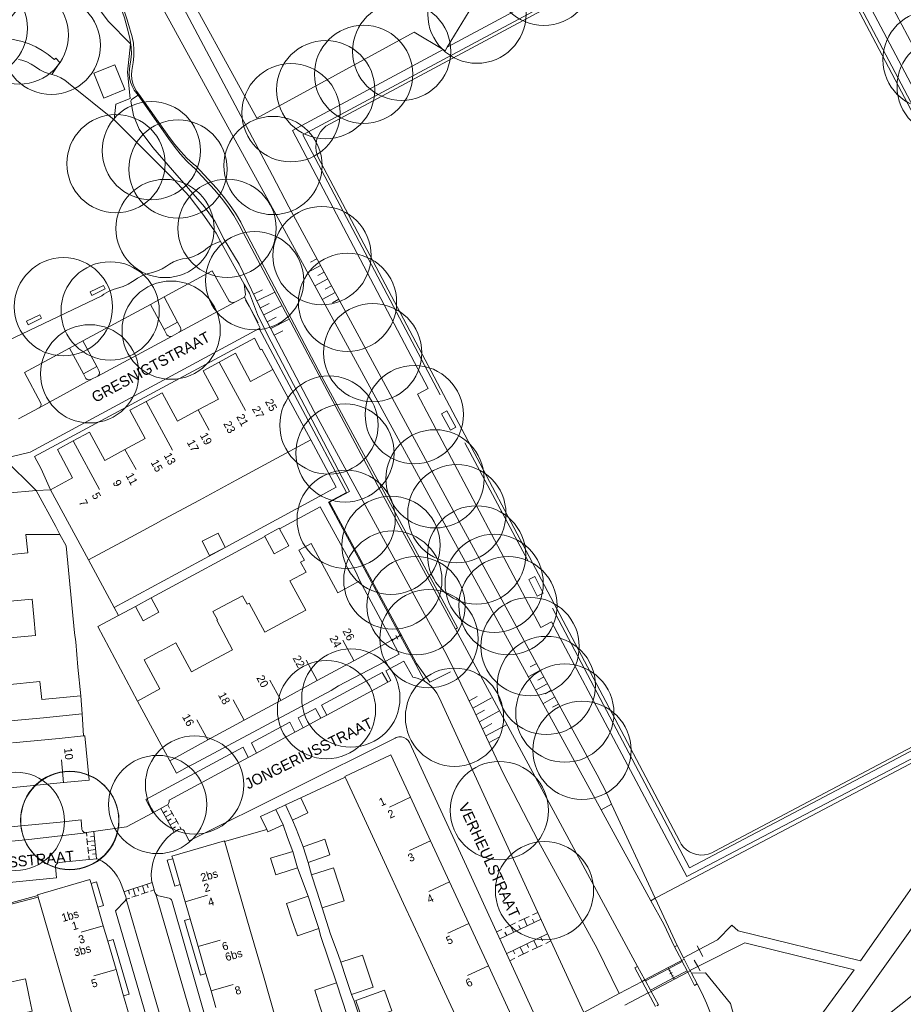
# Model space of a CAD drawing. Header units: metres. Extents: x 134994 to 136506, y 457393 to 459006.
# Tile 62 of 171: x 136046 to 136161, y 457601 to 457729. Entities that reach past the tile are written whole.
import ezdxf
from ezdxf.enums import TextEntityAlignment as Align

# ---------------------------------------------------------------- set-up
doc = ezdxf.new("R2010")
doc.units = ezdxf.units.M
for name, color, linetype, lineweight in [('B-WE-GR-BOOM-S', 250, 'Continuous', 13), ('B-WE-GW_TALUDLIJNEN', 251, 'Continuous', 5), ('B-WE-KG_BEBOUWING', 251, 'Continuous', 20), ('B-WE-KG_BEBOUWING TUSSENMUUR', 251, 'Continuous', 5), ('B-WE-KG_HUISNR', 251, 'Continuous', 5), ('B-WE-KG_ONDERGROND_REST', 251, 'Continuous', 5), ('B-WE-KG_STRAATNAAM', 251, 'Continuous', 5)]:
    doc.layers.add(name, color=color, linetype=linetype, lineweight=lineweight)
doc.styles.add('Styledgn000', font='dgn000.shx')

# ---------------------------------------------------------------- blocks, each defined once
blk = doc.blocks.new('SGR-BOOM_02')
blk.add_circle((0, 0), 6.4)

msp = doc.modelspace()

# ---------------------------------------------------------------- linework, layer by layer
at = {"layer": 'B-WE-GW_TALUDLIJNEN'}
for p, q in [((136060.05, 457726.1), (136060.11, 457726.04)), ((136084.35, 457698.12), (136083.51, 457697.67)), ((136084.83, 457697.24), (136083.14, 457696.33)), ((136085.78, 457695.48), (136084.1, 457694.57)), ((136085.3, 457696.36), (136084.46, 457695.91)), ((136076.1, 457693.51), (136077.26, 457694.08)), ((136086.26, 457694.6), (136085.41, 457694.15)), ((136076.55, 457692.61), (136078.86, 457693.77)), ((136086.73, 457693.72), (136085.05, 457692.81)), ((136087.21, 457692.84), (136086.36, 457692.39)), ((136076.99, 457691.72), (136078.15, 457692.29)), ((136077.44, 457690.82), (136079.75, 457691.97)), ((136077.85, 457689.91), (136079.04, 457690.5)), ((136078.33, 457689.03), (136080.64, 457690.18)), ((136078.78, 457688.14), (136079.93, 457688.71)), ((136112.15, 457644.94), (136112.9, 457645.35)), ((136111.87, 457643.64), (136113.39, 457644.48)), ((136112.84, 457641.89), (136114.36, 457642.73)), ((136113.12, 457643.19), (136113.87, 457643.6)), ((136114.09, 457641.44), (136114.84, 457641.85)), ((136104.2, 457640.51), (136105.21, 457641.07)), ((136104.65, 457639.58), (136107.11, 457640.92)), ((136113.8, 457640.14), (136115.32, 457640.98)), ((136105.07, 457638.71), (136106.17, 457639.32)), ((136105.51, 457637.77), (136108.07, 457639.16)), ((136115.05, 457639.69), (136115.81, 457640.1)), ((136105.92, 457636.89), (136107.12, 457637.56)), ((136106.36, 457635.95), (136109.03, 457637.41)), ((136106.77, 457635.07), (136108.08, 457635.8)), ((136128.42, 457614.8), (136122.74, 457627.05)), ((136131.27, 457608.63), (136128.42, 457614.8))]:
    msp.add_line(p, q, dxfattribs=at)
at = {"layer": 'B-WE-GW_TALUDLIJNEN', "flags": 128}
for points in [[(136060.05, 457726.1), (136057.17, 457729.05), (136054.63, 457732.5), (136051.68, 457737.29), (136050.62, 457739.43)], [(136063.97, 457736.47), (136078.55, 457708.97), (136080.7, 457704.89), (136101.06, 457667.23), (136120.85, 457630.87), (136122.14, 457628.36), (136122.74, 457627.05)], [(136123.73, 457602.39), (136120.85, 457608.26), (136113.23, 457622.17), (136108.62, 457631.11), (136104.94, 457638.99), (136101.26, 457646.45), (136083.99, 457678.22), (136077.85, 457689.91), (136077.4, 457690.81), (136074.24, 457697.4), (136072.28, 457700.64), (136071.07, 457702.99), (136069.7, 457704.88), (136065.56, 457709.65), (136062.97, 457712.6), (136061.19, 457715.01), (136060.47, 457716.79), (136060.12, 457718.64), (136060.2, 457718.84), (136061.05, 457719.42)], [(136138.56, 457590.37), (136139.56, 457596.18), (136138.21, 457601.09), (136134.98, 457605.06), (136133.13, 457605.05)]]:
    msp.add_lwpolyline(points, dxfattribs=at)
at = {"layer": 'B-WE-KG_BEBOUWING', "flags": 128}
for points in [[(136096.99, 457758.6), (136096.55, 457759.45), (136091.54, 457756.89), (136093.87, 457752.4), (136088.93, 457749.7), (136089.02, 457749.54), (136065.44, 457736.64), (136076.51, 457716.41), (136097.04, 457727.64), (136100.78, 457725.36), (136101.05, 457725.2), (136101.33, 457725.66), (136108.48, 457737.43), (136108.13, 457737.63), (136105.04, 457739.38), (136105.17, 457739.72), (136103.49, 457742.93), (136104.48, 457744.56), (136105.08, 457745.55), (136103.15, 457746.72), (136097.71, 457757.22)], [(136083.58, 457674.54), (136078.62, 457683.69), (136075.72, 457682.12), (136073.73, 457685.79), (136071.61, 457684.65), (136069.52, 457683.52), (136071.51, 457679.84), (136068.88, 457678.41), (136066.21, 457676.97), (136064.21, 457680.65), (136062.1, 457679.51), (136060, 457678.38), (136062, 457674.69), (136059.34, 457673.26), (136056.71, 457671.84), (136054.71, 457675.52), (136052.6, 457674.38), (136050.54, 457673.26), (136052.53, 457669.58), (136049.65, 457668.02), (136054.61, 457658.88), (136059.55, 457661.55), (136063.33, 457663.59), (136064.34, 457664.14), (136064.41, 457664.18), (136069.05, 457666.68), (136073.83, 457669.27), (136078.56, 457671.83)], [(136102.46, 457676.19), (136101.28, 457678.32), (136100.57, 457677.92), (136101.75, 457675.79)], [(136077.57, 457661.91), (136077.52, 457661.98), (136079.42, 457663.02), (136079.47, 457662.94), (136080.7, 457660.69), (136078.8, 457659.66)], [(136065.18, 457632.72), (136070.15, 457635.42), (136074.87, 457637.98), (136079.65, 457640.58), (136084.38, 457643.15), (136089.17, 457645.75), (136094.1, 457648.44), (136089.94, 457656.13), (136087.08, 457654.59), (136085.04, 457658.35), (136083.6, 457661.02), (136082.01, 457660.16), (136082.72, 457658.86), (136082.23, 457658.59), (136082.94, 457657.29), (136080.83, 457656.15), (136082.9, 457652.33), (136080.21, 457650.88), (136077.55, 457649.45), (136075.51, 457653.23), (136075.25, 457653.09), (136074.65, 457654.2), (136072.82, 457653.24), (136070.8, 457652.17), (136071.39, 457651.06), (136071.3, 457651.01), (136073.36, 457647.18), (136070.68, 457645.74), (136068.03, 457644.31), (136065.99, 457648.09), (136064.07, 457647.05), (136063.92, 457646.97), (136061.83, 457645.84), (136063.87, 457642.06), (136060.97, 457640.49)], [(136113.83, 457654.56), (136112.72, 457656.71), (136111.95, 457656.32), (136113.06, 457654.17)], [(136088.02, 457630.58), (136087.98, 457630.68), (136093.97, 457633.48), (136096.53, 457627.95), (136099.15, 457622.29), (136101.63, 457616.92), (136104.13, 457611.52), (136106.7, 457605.98), (136109.19, 457600.6), (136111.67, 457595.23), (136114.26, 457589.65), (136108.27, 457586.86), (136108.16, 457587.1), (136105.69, 457592.44), (136103.2, 457597.81), (136100.71, 457603.19), (136098.15, 457608.72), (136095.64, 457614.13), (136093.16, 457619.49), (136090.54, 457625.15), (136088.1, 457630.4)], [(136082.24, 457627.9), (136083.18, 457625.92), (136081.19, 457624.97), (136080.25, 457626.96)], [(136077.81, 457623.75), (136077.96, 457623.44), (136079.95, 457624.38), (136079.01, 457626.37), (136077.02, 457625.43)], [(136082.55, 457621.48), (136082.84, 457621.6), (136085.38, 457622.49), (136086.04, 457620.46), (136083.21, 457619.47)], [(136081.22, 457620.87), (136078.3, 457620.02), (136078.99, 457617.86), (136079.39, 457617.98), (136081.83, 457618.76)], [(136087.2, 457616.62), (136086.5, 457618.76), (136083.65, 457617.84), (136084.34, 457615.7), (136085.03, 457613.56), (136087.9, 457614.47)], [(136081.1, 457612), (136081.81, 457609.89), (136084.62, 457610.87), (136083.91, 457612.95), (136083.2, 457615.05), (136080.39, 457614.1)], [(136088.16, 457604.36), (136088.85, 457602.24), (136091.68, 457603.2), (136090.98, 457605.29), (136090.28, 457607.39), (136087.46, 457606.48)], [(136044.02, 457601.6), (136044.46, 457599.5), (136047.28, 457600.07), (136046.84, 457602.19), (136046.4, 457604.3), (136043.58, 457603.69)], [(136084.75, 457600.72), (136084.06, 457602.84), (136086.91, 457603.77), (136087.6, 457601.65), (136088.29, 457599.54), (136085.44, 457598.61)]]:
    msp.add_lwpolyline(points, close=True, dxfattribs=at)
for points in [[(136055.31, 457722.27), (136058.04, 457723.38), (136059.34, 457720.15), (136056.61, 457719.04), (136055.31, 457722.27)], [(136043.9, 457667.59), (136047.76, 457667.94), (136050.33, 457663.25), (136050.85, 457662.19), (136046.42, 457662.2), (136046.68, 457659.79), (136042.35, 457659.38)], [(136072.42, 457660.51), (136070.34, 457659.45), (136069.4, 457661.32), (136071.48, 457662.37), (136072.42, 457660.51)], [(136042.93, 457653.36), (136047.24, 457653.77), (136047.46, 457651.46), (136047.69, 457649.05), (136043.39, 457648.64)], [(136043.97, 457642.62), (136048.26, 457643.04), (136048.5, 457640.68), (136053.58, 457641.19), (136053.79, 457638.83), (136053.78, 457638.83), (136048.73, 457638.32), (136044.43, 457637.9)], [(136044.7, 457635.03), (136050.78, 457635.63), (136053.96, 457635.95), (136054.11, 457635.96), (136054.69, 457630.18), (136051.36, 457629.86), (136036.54, 457628.41)], [(136071.18, 457600.57), (136070.56, 457602.73), (136069.9, 457604.99), (136068.89, 457608.49), (136067.83, 457612.13), (136067.2, 457614.34), (136066.55, 457616.57), (136065.57, 457619.95), (136065.47, 457620.3), (136072.3, 457622.28), (136072.33, 457622.17), (136072.39, 457621.98), (136074.02, 457616.32), (136075.71, 457610.47), (136077.38, 457604.7), (136079.06, 457598.88)], [(136059.91, 457599.55), (136059.17, 457602.08), (136058.18, 457605.5), (136057.11, 457609.2), (136056.52, 457611.22), (136055.82, 457613.65), (136054.93, 457616.72), (136054.78, 457617.22), (136047.95, 457615.25), (136047.98, 457615.14), (136048.04, 457614.95), (136049.69, 457609.24), (136051.34, 457603.53), (136053.07, 457597.57)], [(136089.4, 457601.48), (136090.35, 457598.81), (136094.12, 457600.13), (136093.17, 457602.83), (136089.4, 457601.48)]]:
    msp.add_lwpolyline(points, dxfattribs=at)
at = {"layer": 'B-WE-KG_BEBOUWING'}
msp.add_lwpolyline([(136062.76, 457653.93), (136060.72, 457652.81), (136061.74, 457650.94), (136063.78, 457652.06)], close=True, dxfattribs=at)
at = {"layer": 'B-WE-KG_BEBOUWING TUSSENMUUR'}
for p, q in [((136071.61, 457684.65), (136075.04, 457678.33)), ((136062.1, 457679.51), (136065.53, 457673.19)), ((136068.88, 457678.41), (136070.31, 457675.77)), ((136052.6, 457674.38), (136056.02, 457668.06)), ((136059.34, 457673.26), (136060.81, 457670.64)), ((136089.16, 457645.76), (136087.74, 457648.4)), ((136084.38, 457643.16), (136082.95, 457645.8)), ((136079.64, 457640.59), (136078.22, 457643.23)), ((136074.86, 457637.99), (136073.44, 457640.63)), ((136070.15, 457635.42), (136068.73, 457638.06)), ((136051.36, 457629.85), (136051.06, 457632.84)), ((136096.53, 457627.95), (136093.81, 457626.68)), ((136099.15, 457622.29), (136096.43, 457621.02)), ((136101.64, 457616.92), (136098.92, 457615.66)), ((136067.2, 457614.34), (136070.08, 457615.18)), ((136056.52, 457611.22), (136053.64, 457610.39)), ((136104.14, 457611.52), (136101.42, 457610.25)), ((136068.89, 457608.49), (136071.77, 457609.33)), ((136058.18, 457605.5), (136055.3, 457604.67)), ((136106.7, 457605.98), (136103.98, 457604.72)), ((136070.56, 457602.73), (136073.44, 457603.56))]:
    msp.add_line(p, q, dxfattribs=at)
at = {"layer": 'B-WE-KG_ONDERGROND_REST'}
for p, q in [((136060.07, 457726.28), (136060.05, 457726.1)), ((136060.11, 457726.04), (136060.07, 457726.28)), ((136100.78, 457725.36), (136081.17, 457714.84)), ((136071.8, 457700.35), (136074.89, 457694.81)), ((136064.47, 457693.14), (136062.66, 457692.16)), ((136064.47, 457693.14), (136066.21, 457689.84)), ((136074.92, 457693.11), (136073.76, 457692.5)), ((136075.51, 457691.93), (136074.92, 457693.11)), ((136075.05, 457692.77), (136075.51, 457691.93)), ((136062.66, 457692.16), (136053.88, 457687.41)), ((136062.66, 457692.16), (136064.44, 457688.88)), ((136066.42, 457688.53), (136073.76, 457692.5)), ((136075.51, 457691.93), (136076.72, 457689.75)), ((136066.21, 457689.84), (136064.44, 457688.88)), ((136088.22, 457667.66), (136076.84, 457689.02)), ((136065.49, 457688.02), (136055.8, 457682.83)), ((136065.49, 457688.02), (136066.42, 457688.53)), ((136053.88, 457687.41), (136052.13, 457686.47)), ((136052.13, 457686.47), (136053.95, 457683.13)), ((136053.88, 457687.41), (136055.67, 457684.06)), ((136055.67, 457684.06), (136053.95, 457683.13)), ((136054.92, 457682.36), (136055.8, 457682.83)), ((136048.17, 457678.7), (136054.92, 457682.36)), ((136048.17, 457678.7), (136045.5, 457677.26)), ((136111.82, 457658.79), (136103.64, 457674.15)), ((136047.76, 457667.94), (136049.65, 457668.02)), ((136094.16, 457648.44), (136095.33, 457649.13)), ((136095.33, 457649.13), (136095.18, 457649.05)), ((136095.39, 457649.02), (136095.26, 457649.25)), ((136102.39, 457649.87), (136126.13, 457605.89)), ((136094.23, 457648.33), (136094.09, 457648.56)), ((136095.18, 457649.05), (136094.1, 457648.44)), ((136094.1, 457648.44), (136095.18, 457649.05)), ((136094.88, 457648.56), (136094.61, 457649.02)), ((136097.22, 457645.24), (136095.18, 457649.05)), ((136098.41, 457643.03), (136097.22, 457645.24)), ((136093.57, 457642.93), (136085.63, 457638.66)), ((136084.88, 457638.26), (136082.55, 457637)), ((136085.63, 457638.66), (136084.88, 457638.26)), ((136081.48, 457636.42), (136076.46, 457633.72)), ((136082.55, 457637), (136081.48, 457636.42)), ((136075.41, 457633.15), (136076.46, 457633.72)), ((136065.12, 457627.59), (136075.41, 457633.15)), ((136088.02, 457630.58), (136082.24, 457627.9)), ((136064.04, 457626.49), (136065.76, 457623.41)), ((136064.35, 457625.93), (136064.79, 457626.17)), ((136064.91, 457626.97), (136065.15, 457626.54)), ((136065.3, 457626.28), (136065.73, 457625.5)), ((136079.01, 457626.37), (136080.25, 457626.96)), ((136122.74, 457627.05), (136121.39, 457626.3)), ((136121.39, 457626.3), (136127.86, 457614.46)), ((136064.64, 457625.41), (136065.52, 457625.89)), ((136064.93, 457624.89), (136065.37, 457625.13)), ((136065.22, 457624.36), (136066.1, 457624.85)), ((136065.88, 457625.24), (136066.31, 457624.46)), ((136055.66, 457619.93), (136055.31, 457623.49)), ((136065.51, 457623.84), (136065.95, 457624.09)), ((136066.51, 457624.1), (136066.67, 457623.81)), ((136072.33, 457622.17), (136077.81, 457623.75)), ((136046.82, 457622.45), (136037.99, 457621.6)), ((136046.82, 457622.45), (136054.28, 457623.34)), ((136054.36, 457622.89), (136054.32, 457623.35)), ((136054.48, 457621.75), (136054.39, 457622.6)), ((136055.43, 457622.28), (136054.43, 457622.18)), ((136055.37, 457622.84), (136054.87, 457622.79)), ((136054.59, 457620.61), (136054.51, 457621.46)), ((136055.54, 457621.14), (136054.55, 457621.04)), ((136055.48, 457621.71), (136054.99, 457621.66)), ((136054.67, 457619.83), (136054.62, 457620.32)), ((136055.6, 457620.57), (136055.1, 457620.52)), ((136081.83, 457618.76), (136083.2, 457615.05)), ((136083.21, 457619.47), (136083.65, 457617.84)), ((136062.89, 457616.84), (136059.22, 457615.63)), ((136059.79, 457615.82), (136059.95, 457615.35)), ((136060.4, 457616.02), (136060.71, 457615.07)), ((136061, 457616.22), (136061.16, 457615.74)), ((136061.61, 457616.42), (136061.92, 457615.47)), ((136062.21, 457616.62), (136062.37, 457616.14)), ((136063.15, 457615.88), (136062.67, 457615.72)), ((136047.98, 457615.14), (136043.68, 457613.99)), ((136048.04, 457614.95), (136043.71, 457613.79)), ((136059.96, 457614.82), (136059.52, 457614.68)), ((136061.16, 457615.22), (136060.26, 457614.92)), ((136062.37, 457615.62), (136061.47, 457615.32)), ((136127.86, 457614.46), (136128.42, 457614.8)), ((136108.17, 457609.52), (136113.55, 457612.06)), ((136110.65, 457611.8), (136112, 457612.43)), ((136111.75, 457611.21), (136111.33, 457612.11)), ((136112.65, 457611.64), (136112.44, 457612.09)), ((136112.45, 457612.64), (136113.12, 457612.96)), ((136107.74, 457610.42), (136108.42, 457610.74)), ((136108.86, 457610.95), (136110.21, 457611.59)), ((136109.96, 457610.36), (136109.54, 457611.27)), ((136110.86, 457610.79), (136110.64, 457611.24)), ((136109.07, 457609.94), (136108.85, 457610.39)), ((136114.39, 457610.14), (136109.02, 457607.57)), ((136113.5, 457609.71), (136113.72, 457609.26)), ((136110.82, 457608.42), (136111.25, 457607.52)), ((136111.71, 457608.85), (136111.93, 457608.4)), ((136113.71, 457608.7), (136112.37, 457608.06)), ((136112.61, 457609.28), (136113.04, 457608.38)), ((136114.83, 457609.24), (136114.16, 457608.91)), ((136130.95, 457608.47), (136131.27, 457608.63)), ((136131.87, 457606.69), (136130.95, 457608.47)), ((136132.1, 457607.04), (136131.27, 457608.63)), ((136134.16, 457608.11), (136132.1, 457607.04)), ((136133.89, 457608.6), (136134.16, 457608.11)), ((136134.16, 457608.11), (136134.64, 457607.22)), ((136110.13, 457606.99), (136109.46, 457606.66)), ((136109.92, 457607.99), (136110.14, 457607.54)), ((136111.92, 457607.84), (136110.58, 457607.2)), ((136131.87, 457606.69), (136132.19, 457606.85)), ((136132.19, 457606.85), (136132.1, 457607.04)), ((136132.95, 457605.39), (136132.19, 457606.85)), ((136126.13, 457605.89), (136127.07, 457604.17)), ((136127.07, 457604.17), (136130.1, 457605.76)), ((136130.17, 457605.62), (136127.14, 457604.03)), ((136130.1, 457605.76), (136131.87, 457606.69)), ((136130.17, 457605.62), (136130.1, 457605.76)), ((136130.17, 457605.62), (136131.94, 457606.55)), ((136130.17, 457605.62), (136130.82, 457604.41)), ((136131.94, 457606.55), (136131.87, 457606.69)), ((136132.57, 457605.33), (136131.94, 457606.55)), ((136132.95, 457605.39), (136133.95, 457605.89)), ((136133.51, 457606.71), (136133.95, 457605.89)), ((136134.26, 457605.32), (136133.95, 457605.89)), ((136127.89, 457602.65), (136130.91, 457604.24)), ((136130.22, 457605.35), (136130.36, 457605.43)), ((136130.29, 457605.39), (136130.67, 457604.68)), ((136130.34, 457604.96), (136130.63, 457605.11)), ((136130.6, 457604.64), (136130.74, 457604.72)), ((136130.82, 457604.41), (136132.57, 457605.33)), ((136130.82, 457604.41), (136130.84, 457604.36)), ((136130.84, 457604.36), (136130.91, 457604.24)), ((136130.91, 457604.24), (136132.66, 457605.15)), ((136132.66, 457605.15), (136132.57, 457605.33)), ((136132.99, 457605.33), (136132.66, 457605.15)), ((136132.99, 457605.33), (136132.95, 457605.39)), ((136133.01, 457605.28), (136132.99, 457605.33)), ((136133.13, 457605.05), (136133.01, 457605.28)), ((136133.87, 457603.63), (136133.13, 457605.05)), ((136123.73, 457602.39), (136126.7, 457603.97)), ((136126.7, 457603.97), (136127.07, 457604.17)), ((136126.7, 457603.97), (136127.52, 457602.47)), ((136127.07, 457604.17), (136127.14, 457604.03)), ((136127.14, 457604.03), (136127.79, 457602.83)), ((136119.1, 457599.93), (136123.73, 457602.39)), ((136124.48, 457600.87), (136127.52, 457602.47)), ((136127.52, 457602.47), (136127.89, 457602.65)), ((136127.52, 457602.47), (136128.47, 457600.69)), ((136127.89, 457602.65), (136127.79, 457602.83))]:
    msp.add_line(p, q, dxfattribs=at)
at = {"layer": 'B-WE-KG_ONDERGROND_REST', "flags": 128}
for points in [[(136152.96, 457753.61), (136153, 457753.49), (136152.99, 457753.3), (136152.91, 457753.13), (136152.76, 457753.01), (136148.74, 457750.86), (136162.02, 457725.79), (136166.05, 457727.83), (136166.09, 457727.85), (136166.28, 457727.89), (136166.48, 457727.84), (136166.64, 457727.72)], [(136101.33, 457725.66), (136146.43, 457749.86), (136164.08, 457716.51)], [(136163.27, 457715.57), (136145.98, 457748.32), (136082.5, 457714.25), (136100.41, 457680.37)], [(136084.47, 457711.39), (136084.37, 457711.65), (136084.25, 457712.15), (136084.21, 457712.67), (136084.24, 457713.19), (136084.36, 457713.7), (136084.55, 457714.19), (136084.82, 457714.64), (136085.15, 457715.04), (136085.53, 457715.39), (136142.99, 457746.2), (136143.21, 457746.3), (136143.7, 457746.46), (136144.2, 457746.55), (136144.71, 457746.55), (136145.21, 457746.47), (136145.7, 457746.32), (136146.16, 457746.09), (136146.57, 457745.79), (136146.94, 457745.43), (136147.24, 457745.02), (136194.38, 457655.68)], [(136121.39, 457626.3), (136098.95, 457667.31), (136079.05, 457703.84), (136061.81, 457735.29)], [(136058.42, 457731.7), (136058.75, 457730.97), (136058.8, 457730.83), (136059.27, 457729.52), (136059.65, 457728.19), (136059.96, 457726.84), (136060.07, 457726.28)], [(136102.39, 457649.87), (136102.66, 457650.01), (136084.95, 457682.81), (136074.89, 457701.98), (136074.42, 457702.9), (136073.73, 457704.07), (136072.98, 457705.2), (136072.16, 457706.28), (136071.28, 457707.32), (136068.57, 457710.21), (136068.29, 457710.44), (136067.42, 457711.23), (136066.61, 457712.08), (136065.85, 457712.98), (136065.16, 457713.93), (136061.17, 457719.55), (136060.87, 457719.95), (136060.59, 457720.44), (136060.38, 457720.96), (136060.25, 457721.51), (136060.2, 457722.07), (136060.23, 457722.63), (136060.34, 457723.18), (136060.42, 457723.66), (136060.51, 457724.5), (136060.52, 457725.35), (136060.44, 457726.19), (136060.29, 457727.03), (136059.74, 457728.95), (136059.65, 457729.24), (136059.25, 457730.39)], [(136049.83, 457722.11), (136050.86, 457723.67), (136050.33, 457724.26), (136050.15, 457724.09), (136050.1, 457724.13), (136049.35, 457724.72), (136048.56, 457725.25), (136047.72, 457725.71), (136046.85, 457726.1), (136045.95, 457726.42), (136045.02, 457726.65), (136044.08, 457726.81), (136043.13, 457726.89), (136035.7, 457726.84), (136034.55, 457729.11)], [(136057.94, 457716.23), (136058.15, 457718.24), (136060.04, 457719.01), (136059.67, 457722.41), (136060.05, 457726.1)], [(136060.11, 457726.04), (136060.15, 457725.65), (136060.18, 457724.83), (136060.13, 457724.01), (136060, 457723.19), (136059.93, 457722.81), (136059.9, 457722.24), (136059.95, 457721.68), (136060.07, 457721.12), (136060.27, 457720.59), (136060.55, 457720.09), (136060.89, 457719.64), (136061.05, 457719.42)], [(136049.83, 457722.11), (136049.51, 457722.2), (136048.87, 457722.43), (136048.26, 457722.73), (136047.69, 457723.11), (136047.14, 457723.47), (136046.55, 457723.75), (136045.92, 457723.97), (136045.46, 457724.07)], [(136057.94, 457716.23), (136052, 457720.98), (136051.53, 457721.37), (136051.01, 457721.68), (136050.45, 457721.93), (136049.83, 457722.11)], [(136061.05, 457719.42), (136065.04, 457713.79), (136065.76, 457712.77), (136066.54, 457711.8), (136067.38, 457710.88), (136068.28, 457710.01), (136068.32, 457709.98), (136071.03, 457707.08), (136071.93, 457706.02), (136072.76, 457704.9), (136073.52, 457703.75), (136074.22, 457702.55), (136074.78, 457701.45), (136092.96, 457667.23), (136102.39, 457649.87)], [(136057.94, 457716.23), (136065.69, 457708.48), (136067.69, 457706.28), (136069.49, 457703.94), (136071.22, 457701.45), (136071.8, 457700.35)], [(136196.95, 457655.27), (136198.57, 457652.24), (136132.55, 457617.64), (136114.89, 457650.81), (136113.53, 457650.08), (136097.45, 457680.48), (136098.84, 457681.23), (136081.17, 457714.84)], [(136193.02, 457650.99), (136136.18, 457620.93), (136135.8, 457620.72), (136135.33, 457620.54), (136134.84, 457620.44), (136134.34, 457620.42), (136133.84, 457620.48), (136133.36, 457620.62), (136132.9, 457620.83), (136132.49, 457621.11), (136132.12, 457621.45), (136131.82, 457621.85), (136131.58, 457622.29), (136084.47, 457711.39)], [(136274.02, 457704.6), (136181.17, 457638.65), (136180.26, 457637.98), (136178.64, 457636.72), (136177.08, 457635.39), (136175.56, 457634), (136174.11, 457632.56), (136172.71, 457631.06), (136171.36, 457629.51), (136170.09, 457627.9), (136168.87, 457626.25), (136167.72, 457624.55), (136155.15, 457606.66), (136139.21, 457610.56), (136138.41, 457611.28), (136136.55, 457609.36), (136134.16, 457608.11)], [(136071.8, 457700.35), (136071.2, 457700.14), (136070.62, 457699.87), (136070.08, 457699.52), (136069.59, 457699.1), (136069.49, 457699.04), (136068.83, 457698.67), (136068.14, 457698.38), (136067.42, 457698.16), (136066.83, 457698.09), (136066.24, 457697.94), (136065.68, 457697.72), (136065.16, 457697.42), (136065.03, 457697.34), (136064.75, 457697.13), (136064.18, 457696.8), (136063.57, 457696.53), (136062.93, 457696.34), (136062.26, 457696.16), (136061.61, 457695.91), (136060.99, 457695.58), (136060.66, 457695.37), (136060.33, 457695.14), (136059.75, 457694.79), (136059.12, 457694.51), (136057.82, 457694.11), (136057.2, 457693.84), (136056.61, 457693.49), (136056.33, 457693.29), (136044.03, 457687.42)], [(136287.15, 457698.7), (136238.43, 457663.49), (136206.11, 457637.34), (136150.17, 457592.78), (136147.61, 457587.73)], [(136064.47, 457693.14), (136070.71, 457696.52), (136072.92, 457692.59), (136073.14, 457692.47), (136073.38, 457692.42), (136073.63, 457692.45), (136073.76, 457692.5)], [(136055.02, 457693.34), (136056.78, 457694.18), (136056.56, 457694.63), (136054.8, 457693.79), (136055.02, 457693.34)], [(136074.89, 457694.81), (136075.05, 457693.45), (136074.92, 457693.11)], [(136095.33, 457649.13), (136085.98, 457666.39), (136088.6, 457667.8), (136077.9, 457688.2), (136076.63, 457690.84), (136075.55, 457693.64), (136074.89, 457694.81)], [(136075.51, 457691.93), (136076.95, 457689.08), (136076.84, 457689.02)], [(136046.72, 457689.51), (136048.48, 457690.35), (136048.26, 457690.8), (136046.5, 457689.96), (136046.72, 457689.51)], [(136047.76, 457667.94), (136043.55, 457672.09), (136046.98, 457672.93), (136076.84, 457689.02)], [(136064.44, 457688.88), (136064.81, 457688.2), (136064.96, 457688.06), (136065.16, 457687.98), (136065.37, 457687.98), (136065.49, 457688.02)], [(136066.21, 457689.84), (136066.56, 457689.17), (136066.64, 457689), (136066.63, 457688.81), (136066.55, 457688.64), (136066.42, 457688.53)], [(136078.62, 457683.69), (136077.19, 457686.33), (136077.01, 457686.23), (136076.2, 457687.76), (136047.56, 457672.34), (136048.44, 457670.75), (136049.65, 457668.02)], [(136052.13, 457686.47), (136046.24, 457683.29), (136048.38, 457679.31), (136048.42, 457679.13), (136048.39, 457678.94), (136048.28, 457678.78), (136048.17, 457678.7)], [(136179.21, 457685.46), (136196.62, 457652.38), (136132.9, 457618.77), (136115.05, 457652.61)], [(136055.67, 457684.06), (136055.99, 457683.45), (136056.02, 457683.24), (136055.97, 457683.03), (136055.84, 457682.86), (136055.8, 457682.83)], [(136053.95, 457683.13), (136054.27, 457682.53), (136054.43, 457682.39), (136054.64, 457682.32), (136054.85, 457682.34), (136054.92, 457682.36)], [(136083.58, 457674.54), (136086.86, 457668.35), (136084.18, 457666.88), (136072.42, 457660.51)], [(136095.18, 457649.05), (136085.86, 457666.38), (136088.22, 457667.66)], [(136089.94, 457656.13), (136089.41, 457657.31), (136084.78, 457665.8), (136079.47, 457662.94)], [(136053.58, 457641.19), (136053.21, 457644.91), (136052.95, 457648.22), (136052.78, 457649.39), (136051.7, 457660.71), (136050.85, 457662.19)], [(136077.57, 457661.91), (136062.76, 457653.93)], [(136072.42, 457660.51), (136057.93, 457652.66)], [(136057.93, 457652.66), (136054.61, 457658.88)], [(136199.88, 457656.37), (136197.8, 457654.91), (136199.27, 457652.17), (136128.66, 457614.94), (136128.42, 457614.8)], [(136057.93, 457652.66), (136058.51, 457651.63)], [(136060.72, 457652.81), (136058.51, 457651.63)], [(136058.51, 457651.63), (136055.82, 457650.18), (136060.97, 457640.49)], [(136095.33, 457649.13), (136097.32, 457645.36), (136099.07, 457642.94), (136101.74, 457644.29)], [(136065.18, 457632.72), (136066.05, 457631.11), (136067.44, 457631.87), (136068.31, 457632.31), (136086.21, 457641.88), (136087.18, 457642.48), (136095.07, 457646.61), (136094.1, 457648.44)], [(136098.41, 457643.03), (136097.98, 457643.25), (136097.41, 457643.46), (136096.83, 457643.59), (136095.66, 457645.69), (136093.32, 457644.44), (136093.99, 457643.16), (136093.57, 457642.93)], [(136093.57, 457642.93), (136092.85, 457644.19), (136084.95, 457639.96), (136085.63, 457638.66)], [(136113.12, 457612.96), (136100.27, 457640.97), (136099.98, 457641.5), (136099.63, 457641.99), (136099.22, 457642.43), (136098.75, 457642.81), (136098.41, 457643.03)], [(136084.88, 457638.26), (136084.16, 457639.53), (136081.9, 457638.32), (136082.55, 457637)], [(136053.96, 457635.95), (136053.78, 457638.83)], [(136081.48, 457636.42), (136080.83, 457637.75), (136075.81, 457635.05), (136076.46, 457633.72)], [(136067.7, 457622.29), (136094.55, 457635.67), (136094.68, 457635.73), (136095.01, 457635.81), (136095.35, 457635.81), (136095.67, 457635.73), (136095.97, 457635.58), (136096.23, 457635.36), (136096.43, 457635.09), (136103.83, 457618.96), (136106.28, 457613.65), (136107.74, 457610.42)], [(136075.41, 457633.15), (136074.75, 457634.49), (136062.05, 457627.67), (136062.99, 457625.94)], [(136180.7, 457634.36), (136179.21, 457633.11), (136177.76, 457631.78), (136176.36, 457630.39), (136175.01, 457628.95), (136173.73, 457627.46), (136172.51, 457625.91), (136171.35, 457624.32), (136170.26, 457622.68), (136143.69, 457585.47), (136143.48, 457585.16), (136142.95, 457584.28), (136142.49, 457583.36), (136142.11, 457582.41), (136141.8, 457581.43), (136141.41, 457579.74), (136141.35, 457579.58), (136140.88, 457578.45), (136140.33, 457577.36), (136139.72, 457576.3), (136139.04, 457575.28)], [(136064.91, 457626.98), (136065.04, 457627.14), (136065.12, 457627.36), (136065.12, 457627.59)], [(136062.99, 457625.94), (136064.73, 457626.86), (136064.9, 457626.96), (136064.91, 457626.98)], [(136053.63, 457625), (136050.9, 457624.69), (136038.89, 457623.56), (136037.99, 457621.6)], [(136053.63, 457625), (136053.74, 457623.75), (136053.82, 457623.56), (136053.97, 457623.42), (136054.16, 457623.35), (136054.28, 457623.34)], [(136062.99, 457625.94), (136059.53, 457624.12), (136054.32, 457623.35)], [(136081.19, 457624.97), (136081.67, 457623.85), (136082.55, 457621.48)], [(136066.68, 457623.8), (136066.53, 457623.81), (136066.34, 457623.74), (136065.48, 457623.25), (136065.36, 457623.15), (136064.81, 457622.64), (136064.31, 457622.08), (136063.87, 457621.47), (136063.51, 457620.81), (136063.21, 457620.12), (136062.99, 457619.4), (136062.85, 457618.67), (136062.78, 457617.92), (136062.8, 457617.17), (136063.15, 457615.88)], [(136067.7, 457622.29), (136067.06, 457623.53), (136067.04, 457623.56), (136066.91, 457623.71), (136066.73, 457623.8), (136066.68, 457623.8)], [(136081.22, 457620.87), (136080.54, 457622.72), (136079.95, 457624.38)], [(136054.32, 457623.35), (136054.28, 457623.34)], [(136050.45, 457617.45), (136050.3, 457618.87), (136050.32, 457619.07), (136050.41, 457619.25), (136050.56, 457619.38), (136050.76, 457619.45), (136054.67, 457619.83)], [(136054.67, 457619.83), (136055.75, 457619.94), (136056.37, 457619.61), (136056.95, 457619.22), (136057.47, 457618.76), (136057.94, 457618.24), (136058.35, 457617.67), (136058.69, 457617.07), (136058.96, 457616.42), (136059.11, 457615.92), (136059.45, 457614.99), (136059.49, 457614.79)], [(136066.55, 457616.57), (136065.83, 457616.36), (136064.85, 457619.74), (136065.57, 457619.95)], [(136022.87, 457608.68), (136022.86, 457608.76), (136022.79, 457609.43), (136022.8, 457610.11), (136022.89, 457610.78), (136023.06, 457611.43), (136023.3, 457612.06), (136023.62, 457612.66), (136024.01, 457613.21), (136024.46, 457613.71), (136024.96, 457614.16), (136025.52, 457614.55), (136026.11, 457614.86), (136026.74, 457615.11), (136050.45, 457617.45)], [(136055.82, 457613.65), (136056.54, 457613.85), (136055.65, 457616.93), (136054.93, 457616.72)], [(136063.15, 457615.88), (136063.2, 457615.68), (136063.24, 457615.55), (136063.38, 457615.32)], [(136075.97, 457557.86), (136075.87, 457557.93), (136075.73, 457557.98), (136074.1, 457558.35), (136058.13, 457613.15), (136059.37, 457614.45), (136059.47, 457614.61), (136059.49, 457614.79)], [(136059.52, 457614.68), (136059.49, 457614.79)], [(136064.1, 457598.88), (136059.52, 457614.68)], [(136063.38, 457615.32), (136063.53, 457615.2), (136063.7, 457615.11), (136065.11, 457614.79), (136065.27, 457614.73), (136065.4, 457614.61), (136065.45, 457614.49), (136079.08, 457566.93), (136079.07, 457566.77), (136079, 457566.63), (136078.02, 457565.69), (136077.93, 457565.57), (136077.86, 457565.43)], [(136063.38, 457615.32), (136067.83, 457599.97)], [(136085.03, 457613.56), (136086.14, 457610.11), (136087.13, 457607.49), (136087.46, 457606.48)], [(136127.86, 457614.46), (136129.54, 457611.4), (136130.95, 457608.47)], [(136069.9, 457604.99), (136069.18, 457604.79), (136067.11, 457611.92), (136067.83, 457612.13)], [(136114.83, 457609.24), (136113.12, 457612.96)], [(136086.91, 457603.77), (136084.83, 457609.93), (136084.62, 457610.87)], [(136059.17, 457602.08), (136059.9, 457602.29), (136057.83, 457609.41), (136057.11, 457609.2)], [(136107.74, 457610.42), (136108.34, 457609.11), (136109.46, 457606.66)], [(136119.1, 457599.93), (136114.83, 457609.24)], [(136133.95, 457605.89), (136140.08, 457608.99), (136154.33, 457605.48), (136140.92, 457587.11), (136140.41, 457586.3), (136139.85, 457585.26), (136139.36, 457584.18), (136138.95, 457583.08), (136138.61, 457581.95), (136138.17, 457580.6), (136138.11, 457580.35), (136137.86, 457579.57), (136137.53, 457578.81), (136137.13, 457578.09), (136136.66, 457577.41), (136136.13, 457576.78), (136135.54, 457576.2), (136135.5, 457576.16)], [(136109.46, 457606.66), (136113.72, 457597.36), (136115.7, 457593.07), (136115.76, 457592.95), (136115.95, 457592.35), (136116.06, 457591.73), (136116.1, 457591.1), (136116.05, 457590.47), (136115.93, 457589.85), (136115.73, 457589.26), (136115.45, 457588.69), (136115.11, 457588.16), (136114.7, 457587.68), (136114.23, 457587.25), (136110.02, 457583.5)], [(136126.7, 457603.97), (136125.76, 457605.72), (136126.13, 457605.89)], [(136130.82, 457604.41), (136128.46, 457603.17), (136127.79, 457602.83)], [(136132.66, 457605.15), (136133.55, 457603.44), (136133.87, 457603.63)], [(136133.87, 457603.63), (136134.52, 457602.39), (136135.11, 457601.11), (136135.62, 457599.81), (136136.06, 457598.47), (136136.42, 457597.11), (136136.7, 457595.74), (136136.9, 457594.35), (136137.02, 457592.95), (136137.07, 457591.55), (136137.06, 457590.8)], [(136091.31, 457595.08), (136089.19, 457601.42), (136088.85, 457602.24)], [(136127.89, 457602.65), (136128.84, 457600.89), (136128.65, 457600.79)]]:
    msp.add_lwpolyline(points, dxfattribs=at)

# ---------------------------------------------------------------- block references
at = {"layer": 'B-WE-GR-BOOM-S'}
for p in [(136113.92, 457734.91), (136105.19, 457729.98), (136040.24, 457728.16), (136045.58, 457727.26), (136049.76, 457725.92), (136095.4, 457725.13), (136164.48, 457724.05), (136090.43, 457722.14), (136085.5, 457720.14), (136166.32, 457720.56), (136080.97, 457717.13), (136062.78, 457712.19), (136058.17, 457710.5), (136066.26, 457709.8), (136078.63, 457710.26), (136064.56, 457702.05), (136072.65, 457702.08), (136085.01, 457698.53), (136076.25, 457695.26), (136051.33, 457691.86), (136088.34, 457692.43), (136057.42, 457691.32), (136065.37, 457688.81), (136091.61, 457685.87), (136054.76, 457683.12), (136097.03, 457677.81), (136085.91, 457676.44), (136088.01, 457672.8), (136099.74, 457669.44), (136102.58, 457664.91), (136088.16, 457664.17), (136094, 457660.78), (136105.15, 457659.53), (136094.24, 457656.25), (136107.44, 457655.82), (136097.26, 457652.91), (136109.25, 457652.92), (136098.94, 457648.61), (136112.12, 457647.59), (136114.23, 457642.52), (136088.77, 457640.89), (136085.6, 457639.37), (136116.65, 457638.92), (136102.27, 457638.38), (136118.88, 457634.07), (136068.41, 457629.56), (136063.61, 457627.01), (136108.11, 457626.22), (136045.07, 457624.83), (136052.15, 457624.95), (136052.17, 457624.91), (136114, 457615.79)]:
    msp.add_blockref('SGR-BOOM_02', p, dxfattribs=at)

# ---------------------------------------------------------------- texts
at = {"layer": 'B-WE-KG_HUISNR', "linetype": 'Continuous', "style": 'Styledgn000'}
for s, height, rotation, p in [('27', 1.054, 298.3919, (136076.32, 457678.82)), ('25', 1.054, 298.3919, (136078.02, 457679.74)), ('21', 1.054, 298.3919, (136074.29, 457677.79)), ('23', 1.054, 298.3919, (136072.6, 457676.87)), ('19', 1.054, 298.3919, (136069.54, 457675.36)), ('17', 1.054, 298.3919, (136067.84, 457674.45)), ('13', 1.054, 298.3919, (136064.83, 457672.76)), ('15', 1.054, 298.3919, (136063.13, 457671.84)), ('11', 1.054, 298.3147, (136059.87, 457670.13)), ('9', 1.05, 298.2991, (136058.17, 457669.22)), ('5', 1.05, 298.3919, (136055.45, 457667.57)), ('7', 1.05, 298.3919, (136053.75, 457666.65)), ('2bs', 1.054, 16.1603, (136069.23, 457617.45)), ('2', 1.05, 16.1603, (136069.63, 457616.08)), ('4', 1.05, 16.1603, (136070.17, 457614.23))]:
    msp.add_text(s, height=height, rotation=rotation, dxfattribs=at).set_placement(p, align=Align.MIDDLE_LEFT)
for s, height, rotation, p in [('26', 1.054, 298.536, (136088.86, 457648.48)), ('24', 1.054, 298.5259, (136087.16, 457647.56)), ('22', 1.054, 298.5259, (136082.37, 457644.96)), ('20', 1.054, 298.5259, (136077.65, 457642.38)), ('18', 1.054, 298.5259, (136072.65, 457640.17)), ('16', 1.054, 298.5259, (136067.96, 457637.33)), ('10', 1.054, 275.5259, (136052.09, 457632.85)), ('1', 1.05, 24.841, (136093.22, 457627.55)), ('2', 1.05, 24.8514, (136094.36, 457625.95)), ('3', 1.05, 24.8514, (136096.98, 457620.29)), ('4', 1.05, 24.8514, (136099.46, 457614.92)), ('5', 1.05, 24.8514, (136101.96, 457609.52))]:
    msp.add_text(s, height=height, rotation=rotation, dxfattribs=at).set_placement(p, align=Align.MIDDLE_RIGHT)
at = {"layer": 'B-WE-KG_HUISNR', "style": 'Styledgn000'}
for s, height, rotation, p in [('1bs', 1.054, 16.1713, (136053.29, 457612.84)), ('1', 1.05, 16.1713, (136053.2, 457611.33)), ('3', 1.05, 16.1713, (136054.07, 457609.57)), ('3bs', 1.054, 16.1713, (136054.88, 457608.32)), ('5', 1.05, 16.1713, (136055.73, 457603.85)), ('6', 1.05, 24.8514, (136104.52, 457603.98))]:
    msp.add_text(s, height=height, rotation=rotation, dxfattribs=at).set_placement(p, align=Align.MIDDLE_RIGHT)
for s, height, p in [('6', 1.05, (136072.02, 457608.46)), ('6bs', 1.054, (136072.42, 457607.09)), ('8', 1.05, (136073.69, 457602.7))]:
    msp.add_text(s, height=height, rotation=16.1603, dxfattribs=at).set_placement(p, align=Align.MIDDLE_LEFT)
at = {"layer": 'B-WE-KG_STRAATNAAM', "style": 'Styledgn000'}
for s, rotation, p in [('GRESNIGTSTRAAT', 28.3251, (136055.49, 457679.32)), ('JONGERIUSSTRAAT', 26.484, (136075.4, 457628.96)), ('VERHEULSTRAAT', 294.8703, (136102.75, 457626.81)), ('JONGERIUSSTRAAT', 5.653, (136034.58, 457617.82))]:
    msp.add_text(s, height=1.4, rotation=rotation, dxfattribs=at).set_placement(p)

doc.saveas('drawing.dxf')
